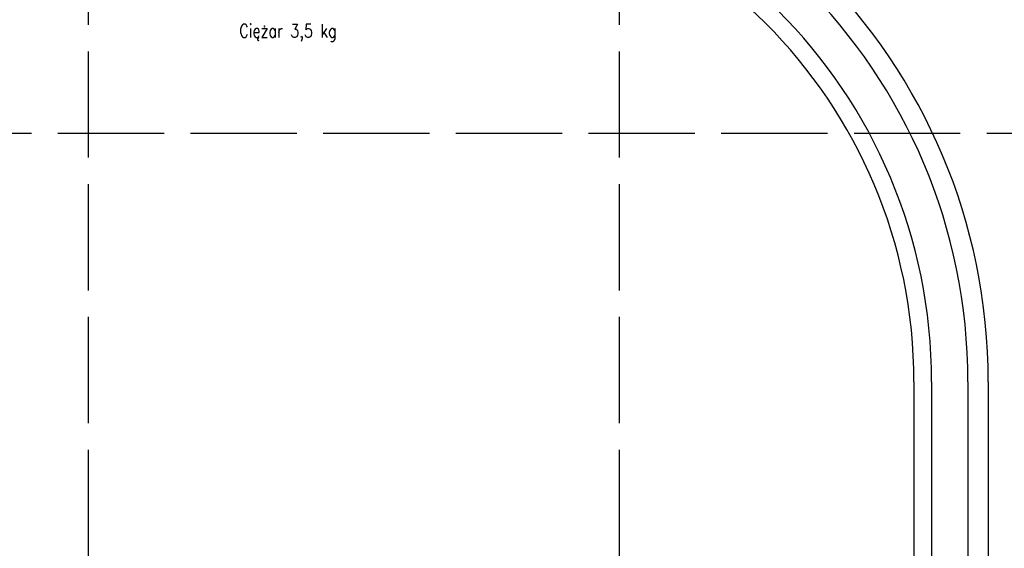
# Model space of a CAD drawing. Header units: millimetres. Extents: x -56303 to -45239, y -20463 to -4540.
# Tile 203 of 256: x -51100 to -49987, y -12646 to -12049. Entities that reach past the tile are written whole.
import ezdxf

# ---------------------------------------------------------------- set-up
doc = ezdxf.new("R2010")
doc.units = ezdxf.units.MM
doc.linetypes.add('ACAD_ISO02W100', pattern=[15, 12, -3])
doc.layers.add('_HVAC_opis', color=3, linetype='Continuous')
doc.layers.add('_HVAC_podkład', color=8, linetype='Continuous')
doc.styles.add('DACH_SZACHTY_20_05_2011_JM_xref_CAD$0$OPIS1', font='ROMANS.SHX', dxfattribs={"width": 0.9})

msp = doc.modelspace()

# ---------------------------------------------------------------- linework, layer by layer
at = {"layer": '_HVAC_podkład', "linetype": 'ACAD_ISO02W100', "ltscale": 10}
for p, q in [((-51022.44, -14304.55), (-51022.44, -9928.09)), ((-50422.44, -14304.55), (-50422.44, -9928.09)), ((-49287.21, -12177.36), (-53857.52, -12177.36))]:
    msp.add_line(p, q, dxfattribs=at)
at = {"layer": '_HVAC_podkład'}
for p, q in [((-50089.44, -12457.86), (-50089.44, -13107.86)), ((-50069.44, -12457.86), (-50069.44, -13127.86)), ((-50028.44, -12457.86), (-50028.44, -13168.86)), ((-50005.44, -12457.86), (-50005.44, -13191.86))]:
    msp.add_line(p, q, dxfattribs=at)
for radius in [657, 634, 593, 573]:
    msp.add_arc((-50662.44, -12457.86), radius, 0, 90, dxfattribs=at)

# ---------------------------------------------------------------- texts
at = {"layer": '_HVAC_opis', "color": 3, "style": 'DACH_SZACHTY_20_05_2011_JM_xref_CAD$0$OPIS1', "width": 0.8}
msp.add_text('Ciężar 3,5 kg', height=15, rotation=0.00025, dxfattribs=at).set_placement((-50852.19, -12068.79))

doc.saveas('drawing.dxf')
